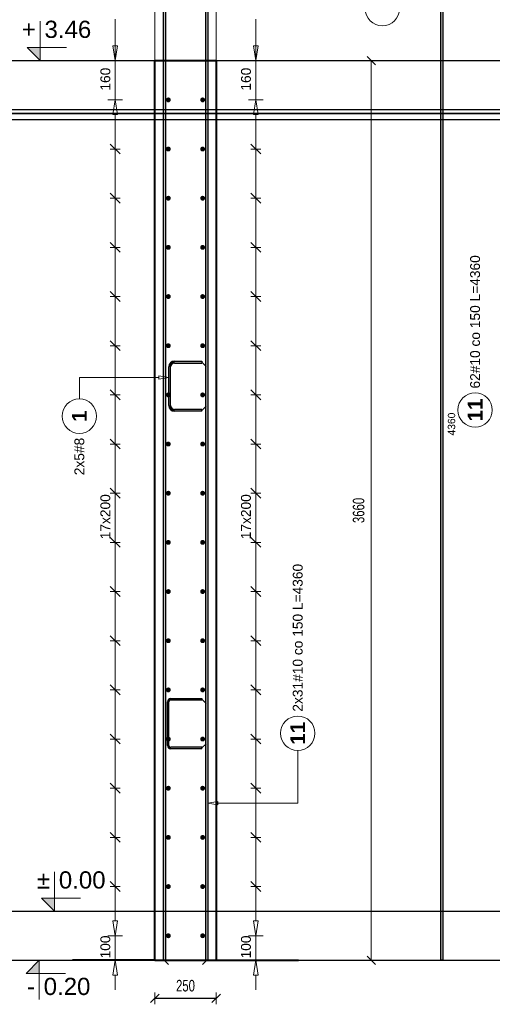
# Model space of a CAD drawing. Extents: x -1474 to 455485, y -101625 to 75879.
# Tile 18 of 31: x 310031 to 311956, y -91192 to -87187. Entities that reach past the tile are written whole.
import ezdxf
from ezdxf.enums import TextEntityAlignment as Align

# ---------------------------------------------------------------- set-up
doc = ezdxf.new("R2010")
doc.units = 0
doc.header["$LTSCALE"] = 10
doc.header["$MEASUREMENT"] = 0
doc.linetypes.add('HIDDEN', pattern=[0.375, 0.25, -0.125])
for name, color, linetype, lineweight in [('P-Linia1', 3, 'Continuous', 40), ('P-Przerywana', 13, 'HIDDEN', 9), ('P-Wymiar', 254, 'Continuous', 9)]:
    doc.layers.add(name, color=color, linetype=linetype, lineweight=lineweight)
for name, color, linetype in [('RCAD_kształt pręta', 7, 'Continuous'), ('RCAD_opis kształtu pręta', 7, 'Continuous'), ('RCAD_opis rozkładu', 7, 'Continuous'), ('RCAD_pręt wyrzucony', 130, 'Continuous'), ('RCAD_pręty punktowe', 7, 'Continuous'), ('RCAD_symbole graficzne', 7, 'Continuous')]:
    doc.layers.add(name, color=color, linetype=linetype)
doc.styles.add('ROMANS', font='arial.ttf', dxfattribs={"width": 0.7})
doc.styles.add('style1', font='arial.ttf')
doc.styles.add('style3', font='arialbd.ttf')
doc.dimstyles.new('A25', dxfattribs={"dimscale": 27, "dimtxt": 1.75, "dimasz": 0.05, "dimexe": 0, "dimexo": 0, "dimgap": 1, "dimtad": 1, "dimdec": 4, "dimrnd": 1, "dimdsep": 46, "dimtxsty": 'ROMANS', "dimblk": '[[[[[[[[', "dimcen": 2, "dimdle": 2, "dimse1": 1, "dimse2": 1, "dimclrd": 256, "dimclrt": 1, "dimadec": 0, "dimazin": 0, "dimtfac": 1, "dimtdec": 4, "dimtix": 1, "dimtmove": 2, "dimatfit": 3, "dimldrblk": '[[[[[[[[', "dimfxl": 0, "dimtvp": 0.6, "dimtolj": 1, "dimlwd": -1, "dimarcsym": 0})

# ---------------------------------------------------------------- blocks, each defined once
blk = doc.blocks.new('[[[[[[[[')
at = {"layer": 'P-Wymiar'}
for p, q in [((-12.7, -12.7), (12.7, 12.7)), ((0, 0), (-4.6, 0)), ((0, 18), (0, -18))]:
    blk.add_line(p, q, dxfattribs=at)
blk = doc.blocks.new('*D147')
at = {"layer": 'Defpoints', "color": 0, "transparency": 16777216}
for p in [(310704.7, -87352.9), (311462.3, -87352.9), (310702.9, -91012.9)]:
    blk.add_point(p, dxfattribs=at)
at = {"layer": 'P-Wymiar', "transparency": 16777216}
blk.add_line((311462.3, -91011.6), (311462.3, -87354.3), dxfattribs=at)
at = {"layer": 'P-Wymiar', "transparency": 16777216, "xscale": 1.35, "yscale": 1.35, "zscale": 1.35}
for p, rotation in [((311462.3, -87352.9), 90), ((311462.3, -91012.9), 270)]:
    blk.add_blockref('[[[[[[[[', p, dxfattribs=dict(at, rotation=rotation))
at = {"layer": 'P-Wymiar', "color": 1, "transparency": 16777216, "insert": (311411.1, -89182.9), "char_height": 47.25, "attachment_point": 5, "rotation": 90, "style": 'ROMANS'}
blk.add_mtext('\\A1;3660', dxfattribs=at)
blk = doc.blocks.new('*D148')
at = {"transparency": 16777216}
blk.add_line((310582.3, -91167.5), (310829.6, -91167.5), dxfattribs=at)
at = {"layer": 'Defpoints', "color": 0, "transparency": 16777216}
for p in [(310581, -90670.7), (310831, -90670.7), (310831, -91167.5)]:
    blk.add_point(p, dxfattribs=at)
at = {"transparency": 16777216, "xscale": 1.35, "yscale": 1.35, "zscale": 1.35, "rotation": 180}
blk.add_blockref('[[[[[[[[', (310581, -91167.5), dxfattribs=at)
at = {"transparency": 16777216, "xscale": 1.35, "yscale": 1.35, "zscale": 1.35}
blk.add_blockref('[[[[[[[[', (310831, -91167.5), dxfattribs=at)
at = {"color": 1, "transparency": 16777216, "insert": (310706, -91116.4), "char_height": 47.25, "attachment_point": 5, "style": 'ROMANS', "bg_fill": 3, "box_fill_scale": 1.25, "bg_fill_color": 256, "bg_fill_true_color": 13158600, "bg_fill_transparency": 0}
blk.add_mtext('\\A1;250', dxfattribs=at)

msp = doc.modelspace()

# ---------------------------------------------------------------- hatches: boundary and pattern name
at = {"layer": 'RCAD_kształt pręta'}
h = msp.add_hatch(color=4, dxfattribs=at)
edge = h.paths.add_edge_path(flags=0)
edge.add_line((310661.55033, -88575.27809), (310661.55033, -88583.27809))
edge.add_arc((310661.55033, -88599.27809), 16, 90, 180)
edge.add_line((310645.55033, -88599.27809), (310637.55033, -88599.27809))
edge.add_arc((310661.55033, -88599.27809), 24, 450, 540, ccw=False)
for points in [[(310661.55033, -88583.27809), (310661.55033, -88575.27809), (310772.55033, -88575.27809), (310772.55033, -88583.27809)], [(310645.55033, -88755.75508), (310637.55033, -88755.75508), (310637.55033, -88599.27809), (310645.55033, -88599.27809)], [(310772.55033, -88771.75508), (310772.55033, -88779.75508), (310661.55033, -88779.75508), (310661.55033, -88771.75508)], [(310646.05033, -89953.64543), (310646.05033, -89947.64543), (310772.55033, -89947.64543), (310772.55033, -89953.64543)], [(310638.55033, -90138.62241), (310632.55033, -90138.62241), (310632.55033, -89961.14543), (310638.55033, -89961.14543)], [(310772.55033, -90146.12241), (310772.55033, -90152.12241), (310646.05033, -90152.12241), (310646.05033, -90146.12241)]]:
    msp.add_hatch(color=4, dxfattribs=at).paths.add_polyline_path(points, flags=0)
h = msp.add_hatch(color=4, dxfattribs=at)
edge = h.paths.add_edge_path(flags=0)
edge.add_line((310637.55033, -88755.75508), (310645.55033, -88755.75508))
edge.add_arc((310661.55033, -88755.75508), 16, -180, -90)
edge.add_line((310661.55033, -88771.75508), (310661.55033, -88779.75508))
edge.add_arc((310661.55033, -88755.75508), 24, 540, 630, ccw=False)
h = msp.add_hatch(color=4, dxfattribs=at)
edge = h.paths.add_edge_path(flags=0)
edge.add_line((310646.05033, -89947.64543), (310646.05033, -89953.64543))
edge.add_arc((310646.05033, -89961.14543), 7.5, 90, 180)
edge.add_line((310638.55033, -89961.14543), (310632.55033, -89961.14543))
edge.add_arc((310646.05033, -89961.14543), 13.5, 450, 540, ccw=False)
h = msp.add_hatch(color=4, dxfattribs=at)
edge = h.paths.add_edge_path(flags=0)
edge.add_line((310632.55033, -90138.62241), (310638.55033, -90138.62241))
edge.add_arc((310646.05033, -90138.62241), 7.5, -180, -90)
edge.add_line((310646.05033, -90146.12241), (310646.05033, -90152.12241))
edge.add_arc((310646.05033, -90138.62241), 13.5, 540, 630, ccw=False)
at = {"layer": 'RCAD_pręt wyrzucony'}
msp.add_hatch(color=4, dxfattribs=at).paths.add_polyline_path([(311744.44572, -86650.27354), (311754.44572, -86650.27354), (311754.44572, -91012.93326), (311744.44572, -91012.93326)], flags=0)
at = {"layer": 'RCAD_pręty punktowe'}
h = msp.add_hatch(color=1, dxfattribs=at)
edge = h.paths.add_edge_path(flags=0)
edge.add_arc((310636.06594, -87512.93326), 10, 0, 360)
h = msp.add_hatch(color=1, dxfattribs=at)
edge = h.paths.add_edge_path(flags=0)
edge.add_arc((310775.86684, -87512.93326), 10, 0, 360)
h = msp.add_hatch(color=1, dxfattribs=at)
edge = h.paths.add_edge_path(flags=0)
edge.add_arc((310636.06594, -87712.93326), 10, 0, 360)
h = msp.add_hatch(color=1, dxfattribs=at)
edge = h.paths.add_edge_path(flags=0)
edge.add_arc((310775.86684, -87712.93326), 10, 0, 360)
h = msp.add_hatch(color=1, dxfattribs=at)
edge = h.paths.add_edge_path(flags=0)
edge.add_arc((310636.06594, -87912.93326), 10, 0, 360)
h = msp.add_hatch(color=1, dxfattribs=at)
edge = h.paths.add_edge_path(flags=0)
edge.add_arc((310775.86684, -87912.93326), 10, 0, 360)
h = msp.add_hatch(color=1, dxfattribs=at)
edge = h.paths.add_edge_path(flags=0)
edge.add_arc((310636.06594, -88112.93326), 10, 0, 360)
h = msp.add_hatch(color=1, dxfattribs=at)
edge = h.paths.add_edge_path(flags=0)
edge.add_arc((310775.86684, -88112.93326), 10, 0, 360)
h = msp.add_hatch(color=1, dxfattribs=at)
edge = h.paths.add_edge_path(flags=0)
edge.add_arc((310636.06594, -88312.93326), 10, 0, 360)
h = msp.add_hatch(color=1, dxfattribs=at)
edge = h.paths.add_edge_path(flags=0)
edge.add_arc((310775.86684, -88312.93326), 10, 0, 360)
h = msp.add_hatch(color=1, dxfattribs=at)
edge = h.paths.add_edge_path(flags=0)
edge.add_arc((310636.06594, -88512.93326), 10, 0, 360)
h = msp.add_hatch(color=1, dxfattribs=at)
edge = h.paths.add_edge_path(flags=0)
edge.add_arc((310775.86684, -88512.93326), 10, 0, 360)
h = msp.add_hatch(color=1, dxfattribs=at)
edge = h.paths.add_edge_path(flags=0)
edge.add_arc((310636.06594, -88712.93326), 10, 0, 360)
h = msp.add_hatch(color=1, dxfattribs=at)
edge = h.paths.add_edge_path(flags=0)
edge.add_arc((310775.86684, -88712.93326), 10, 0, 360)
h = msp.add_hatch(color=1, dxfattribs=at)
edge = h.paths.add_edge_path(flags=0)
edge.add_arc((310636.06594, -88912.93326), 10, 0, 360)
h = msp.add_hatch(color=1, dxfattribs=at)
edge = h.paths.add_edge_path(flags=0)
edge.add_arc((310775.86684, -88912.93326), 10, 0, 360)
h = msp.add_hatch(color=1, dxfattribs=at)
edge = h.paths.add_edge_path(flags=0)
edge.add_arc((310636.06594, -89112.93326), 10, 0, 360)
h = msp.add_hatch(color=1, dxfattribs=at)
edge = h.paths.add_edge_path(flags=0)
edge.add_arc((310775.86684, -89112.93326), 10, 0, 360)
h = msp.add_hatch(color=1, dxfattribs=at)
edge = h.paths.add_edge_path(flags=0)
edge.add_arc((310636.06594, -89312.93326), 10, 0, 360)
h = msp.add_hatch(color=1, dxfattribs=at)
edge = h.paths.add_edge_path(flags=0)
edge.add_arc((310775.86684, -89312.93326), 10, 0, 360)
h = msp.add_hatch(color=1, dxfattribs=at)
edge = h.paths.add_edge_path(flags=0)
edge.add_arc((310636.06594, -89512.93326), 10, 0, 360)
h = msp.add_hatch(color=1, dxfattribs=at)
edge = h.paths.add_edge_path(flags=0)
edge.add_arc((310775.86684, -89512.93326), 10, 0, 360)
h = msp.add_hatch(color=1, dxfattribs=at)
edge = h.paths.add_edge_path(flags=0)
edge.add_arc((310636.06594, -89712.93326), 10, 0, 360)
h = msp.add_hatch(color=1, dxfattribs=at)
edge = h.paths.add_edge_path(flags=0)
edge.add_arc((310775.86684, -89712.93326), 10, 0, 360)
h = msp.add_hatch(color=1, dxfattribs=at)
edge = h.paths.add_edge_path(flags=0)
edge.add_arc((310636.06594, -89912.93326), 10, 0, 360)
h = msp.add_hatch(color=1, dxfattribs=at)
edge = h.paths.add_edge_path(flags=0)
edge.add_arc((310775.86684, -89912.93326), 10, 0, 360)
h = msp.add_hatch(color=1, dxfattribs=at)
edge = h.paths.add_edge_path(flags=0)
edge.add_arc((310636.06594, -90112.93326), 10, 0, 360)
h = msp.add_hatch(color=1, dxfattribs=at)
edge = h.paths.add_edge_path(flags=0)
edge.add_arc((310775.86684, -90112.93326), 10, 0, 360)
h = msp.add_hatch(color=1, dxfattribs=at)
edge = h.paths.add_edge_path(flags=0)
edge.add_arc((310636.06594, -90312.93326), 10, 0, 360)
h = msp.add_hatch(color=1, dxfattribs=at)
edge = h.paths.add_edge_path(flags=0)
edge.add_arc((310775.86684, -90312.93326), 10, 0, 360)
h = msp.add_hatch(color=1, dxfattribs=at)
edge = h.paths.add_edge_path(flags=0)
edge.add_arc((310636.06594, -90512.93326), 10, 0, 360)
h = msp.add_hatch(color=1, dxfattribs=at)
edge = h.paths.add_edge_path(flags=0)
edge.add_arc((310775.86684, -90512.93326), 10, 0, 360)
at = {"layer": 'RCAD_symbole graficzne'}
for points in [[(310060.7437, -87299.59993), (310114.07703, -87352.93326), (310114.07703, -87299.59993)], [(310119.05429, -90759.59993), (310172.38763, -90812.93326), (310172.38763, -90759.59993)], [(310057.31851, -91066.2666), (310110.65184, -91012.93326), (310110.65184, -91066.2666)]]:
    msp.add_hatch(color=1, dxfattribs=at).paths.add_polyline_path(points, flags=0)

# ---------------------------------------------------------------- linework, layer by layer
at = {"layer": 'Defpoints', "color": 21}
for p in [(239045.86747, -87352.60185), (327135.42357, -87352.60185), (232166.98954, -87352.60185), (320256.54564, -87352.60185), (290764.80071, -87352.60185), (378854.3568, -87352.60185), (283885.92278, -87352.60185), (371975.47888, -87352.60185), (245422.01358, -87352.60185), (333511.56968, -87352.60185), (238543.13566, -87352.60185), (326632.69176, -87352.60185), (297140.94682, -87352.60185), (385230.50292, -87352.60185), (290262.0689, -87352.60185), (378351.62499, -87352.60185), (276926.13987, -87352.60185), (365015.69597, -87352.60185), (270047.26195, -87352.60185), (358136.81805, -87352.60185), (328645.07311, -87352.60185), (416734.62921, -87352.60185), (321766.19519, -87352.60185), (409855.75128, -87352.60185), (283302.28599, -87352.60185), (371391.84209, -87352.60185), (276423.40806, -87352.60185), (364512.96416, -87352.60185), (335021.21922, -87352.60185), (423110.77532, -87352.60185), (328142.3413, -87352.60185), (416231.8974, -87352.60185), (228343.86818, -87352.93326), (316433.42428, -87352.93326), (221464.99026, -87352.93326), (309554.54635, -87352.93326), (280062.80142, -87352.93326), (368152.35752, -87352.93326), (273183.92349, -87352.93326), (361273.47959, -87352.93326), (234720.0143, -87352.93326), (322809.57039, -87352.93326), (227841.13637, -87352.93326), (315930.69247, -87352.93326), (286438.94753, -87352.93326), (374528.50363, -87352.93326), (279560.06961, -87352.93326), (367649.6257, -87352.93326), (266224.14059, -87352.93326), (354313.69668, -87352.93326), (259345.26266, -87352.93326), (347434.81876, -87352.93326), (317943.07382, -87352.93326), (406032.62992, -87352.93326), (311064.1959, -87352.93326), (399153.752, -87352.93326), (272600.2867, -87352.93326), (360689.8428, -87352.93326), (265721.40877, -87352.93326), (353810.96487, -87352.93326), (324319.21994, -87352.93326), (412408.77603, -87352.93326), (317440.34201, -87352.93326), (405529.89811, -87352.93326), (239045.86747, -87551.60185), (327135.42357, -87551.60185), (232166.98954, -87551.60185), (320256.54564, -87551.60185), (290764.80071, -87551.60185), (378854.3568, -87551.60185), (283885.92278, -87551.60185), (371975.47888, -87551.60185), (245422.01358, -87551.60185), (333511.56968, -87551.60185), (238543.13566, -87551.60185), (326632.69176, -87551.60185), (297140.94682, -87551.60185), (385230.50292, -87551.60185), (290262.0689, -87551.60185), (378351.62499, -87551.60185), (276926.13987, -87551.60185), (365015.69597, -87551.60185), (270047.26195, -87551.60185), (358136.81805, -87551.60185), (328645.07311, -87551.60185), (416734.62921, -87551.60185), (321766.19519, -87551.60185), (409855.75128, -87551.60185), (283302.28599, -87551.60185), (371391.84209, -87551.60185), (276423.40806, -87551.60185), (364512.96416, -87551.60185), (335021.21922, -87551.60185), (423110.77532, -87551.60185), (328142.3413, -87551.60185), (416231.8974, -87551.60185), (228343.86818, -87551.93326), (316433.42428, -87551.93326), (221464.99026, -87551.93326), (309554.54635, -87551.93326), (280062.80142, -87551.93326), (368152.35752, -87551.93326), (273183.92349, -87551.93326), (361273.47959, -87551.93326), (234720.0143, -87551.93326), (322809.57039, -87551.93326), (227841.13637, -87551.93326), (315930.69247, -87551.93326), (286438.94753, -87551.93326), (374528.50363, -87551.93326), (279560.06961, -87551.93326), (367649.6257, -87551.93326), (266224.14059, -87551.93326), (354313.69668, -87551.93326), (259345.26266, -87551.93326), (347434.81876, -87551.93326), (317943.07382, -87551.93326), (406032.62992, -87551.93326), (311064.1959, -87551.93326), (399153.752, -87551.93326), (272600.2867, -87551.93326), (360689.8428, -87551.93326), (265721.40877, -87551.93326), (353810.96487, -87551.93326), (324319.21994, -87551.93326), (412408.77603, -87551.93326), (317440.34201, -87551.93326), (405529.89811, -87551.93326), (239045.86747, -87567.60185), (327135.42357, -87567.60185), (232166.98954, -87567.60185), (320256.54564, -87567.60185), (290764.80071, -87567.60185), (378854.3568, -87567.60185), (283885.92278, -87567.60185), (371975.47888, -87567.60185), (245422.01358, -87567.60185), (333511.56968, -87567.60185), (238543.13566, -87567.60185), (326632.69176, -87567.60185), (297140.94682, -87567.60185), (385230.50292, -87567.60185), (290262.0689, -87567.60185), (378351.62499, -87567.60185), (276926.13987, -87567.60185), (365015.69597, -87567.60185), (270047.26195, -87567.60185), (358136.81805, -87567.60185), (328645.07311, -87567.60185), (416734.62921, -87567.60185), (321766.19519, -87567.60185), (409855.75128, -87567.60185), (283302.28599, -87567.60185), (371391.84209, -87567.60185), (276423.40806, -87567.60185), (364512.96416, -87567.60185), (335021.21922, -87567.60185), (423110.77532, -87567.60185), (328142.3413, -87567.60185), (416231.8974, -87567.60185), (228343.86818, -87567.93326), (316433.42428, -87567.93326), (221464.99026, -87567.93326), (309554.54635, -87567.93326), (280062.80142, -87567.93326), (368152.35752, -87567.93326), (273183.92349, -87567.93326), (361273.47959, -87567.93326), (234720.0143, -87567.93326), (322809.57039, -87567.93326), (227841.13637, -87567.93326), (315930.69247, -87567.93326), (286438.94753, -87567.93326), (374528.50363, -87567.93326), (279560.06961, -87567.93326), (367649.6257, -87567.93326), (266224.14059, -87567.93326), (354313.69668, -87567.93326), (259345.26266, -87567.93326), (347434.81876, -87567.93326), (317943.07382, -87567.93326), (406032.62992, -87567.93326), (311064.1959, -87567.93326), (399153.752, -87567.93326), (272600.2867, -87567.93326), (360689.8428, -87567.93326), (265721.40877, -87567.93326), (353810.96487, -87567.93326), (324319.21994, -87567.93326), (412408.77603, -87567.93326), (317440.34201, -87567.93326), (405529.89811, -87567.93326), (239045.86747, -87592.60185), (327135.42357, -87592.60185), (232166.98954, -87592.60185), (320256.54564, -87592.60185), (290764.80071, -87592.60185), (378854.3568, -87592.60185), (283885.92278, -87592.60185), (371975.47888, -87592.60185), (245422.01358, -87592.60185), (333511.56968, -87592.60185), (238543.13566, -87592.60185), (326632.69176, -87592.60185), (297140.94682, -87592.60185), (385230.50292, -87592.60185), (290262.0689, -87592.60185), (378351.62499, -87592.60185), (276926.13987, -87592.60185), (365015.69597, -87592.60185), (270047.26195, -87592.60185), (358136.81805, -87592.60185), (328645.07311, -87592.60185), (416734.62921, -87592.60185), (321766.19519, -87592.60185), (409855.75128, -87592.60185), (283302.28599, -87592.60185), (371391.84209, -87592.60185), (276423.40806, -87592.60185), (364512.96416, -87592.60185), (335021.21922, -87592.60185), (423110.77532, -87592.60185), (328142.3413, -87592.60185), (416231.8974, -87592.60185), (228343.86818, -87592.93326), (316433.42428, -87592.93326), (221464.99026, -87592.93326), (309554.54635, -87592.93326), (280062.80142, -87592.93326), (368152.35752, -87592.93326), (273183.92349, -87592.93326), (361273.47959, -87592.93326), (234720.0143, -87592.93326), (322809.57039, -87592.93326), (227841.13637, -87592.93326), (315930.69247, -87592.93326), (286438.94753, -87592.93326), (374528.50363, -87592.93326), (279560.06961, -87592.93326), (367649.6257, -87592.93326), (266224.14059, -87592.93326), (354313.69668, -87592.93326), (259345.26266, -87592.93326), (347434.81876, -87592.93326), (317943.07382, -87592.93326), (406032.62992, -87592.93326), (311064.1959, -87592.93326), (399153.752, -87592.93326), (272600.2867, -87592.93326), (360689.8428, -87592.93326), (265721.40877, -87592.93326), (353810.96487, -87592.93326), (324319.21994, -87592.93326), (412408.77603, -87592.93326), (317440.34201, -87592.93326), (405529.89811, -87592.93326), (289509.76279, -91012.93326)]:
    msp.add_xline(p, (1, 0), dxfattribs=at)
at = {"layer": 'Defpoints', "color": 211}
msp.add_xline((289509.76279, -90812.93326), (1, 0), dxfattribs=at)
at = {"layer": 'P-Linia1'}
for p, q in [((310580.96639, -91012.93326), (310580.96639, -87352.93326)), ((310830.96639, -87352.93326), (310830.96639, -91012.93326))]:
    msp.add_line(p, q, dxfattribs=at)
for points in [[(310580.96639, -87352.93326), (310830.96639, -87352.93326)], [(310580.96639, -91012.93326), (310245.84551, -91012.93326)], [(310580.96639, -91012.93326), (310830.96639, -91012.93326)], [(310830.96639, -91012.93326), (311166.08727, -91012.93326)]]:
    msp.add_lwpolyline(points, dxfattribs=at)
at = {"layer": 'P-Przerywana'}
for points in [[(310580.96639, -87352.93326), (310580.96639, -86981.88999)], [(310830.96639, -87352.93326), (310830.96639, -86981.88999)]]:
    msp.add_lwpolyline(points, dxfattribs=at)
at = {"layer": 'RCAD_kształt pręta', "color": 4}
for p, q in [((310661.55033, -88575.27809), (310772.55033, -88575.27809)), ((310661.55033, -88583.27809), (310772.55033, -88583.27809)), ((310772.55033, -88575.27809), (310772.55033, -88583.27809)), ((310637.55033, -88755.75508), (310637.55033, -88599.27809)), ((310645.55033, -88755.75508), (310645.55033, -88599.27809)), ((310772.55033, -88771.75508), (310661.55033, -88771.75508)), ((310772.55033, -88779.75508), (310661.55033, -88779.75508)), ((310772.55033, -88779.75508), (310772.55033, -88771.75508)), ((310646.05033, -89947.64543), (310772.55033, -89947.64543)), ((310646.05033, -89953.64543), (310772.55033, -89953.64543)), ((310772.55033, -89947.64543), (310772.55033, -89953.64543)), ((310632.55033, -90138.62241), (310632.55033, -89961.14543)), ((310638.55033, -90138.62241), (310638.55033, -89961.14543)), ((310772.55033, -90146.12241), (310646.05033, -90146.12241)), ((310772.55033, -90152.12241), (310646.05033, -90152.12241)), ((310772.55033, -90152.12241), (310772.55033, -90146.12241))]:
    msp.add_line(p, q, dxfattribs=at)
at = {"layer": 'RCAD_kształt pręta', "color": 2, "lineweight": 5}
for p, q in [((310772.55033, -88579.27809), (310790.05033, -88596.77809)), ((310772.55033, -88775.75508), (310790.05033, -88758.25508)), ((310772.55033, -89950.64543), (310790.05033, -89968.14543)), ((310772.55033, -90149.12241), (310790.05033, -90131.62241))]:
    msp.add_line(p, q, dxfattribs=at)
at = {"layer": 'RCAD_kształt pręta', "color": 4}
for centre, radius, start, end in [((310661.55033, -88599.27809), 24, 90, 180), ((310661.55033, -88599.27809), 16, 90, 180), ((310661.55033, -88755.75508), 24, 180, 270), ((310661.55033, -88755.75508), 16, 180, 270), ((310646.05033, -89961.14543), 13.5, 90, 180), ((310646.05033, -89961.14543), 7.5, 90, 180), ((310646.05033, -90138.62241), 13.5, 180, 270), ((310646.05033, -90138.62241), 7.5, 180, 270)]:
    msp.add_arc(centre, radius, start, end, dxfattribs=at)
at = {"layer": 'RCAD_opis kształtu pręta', "color": 8, "lineweight": 0}
for p, q in [((310273.91083, -88642.18187), (310597.55033, -88642.18187)), ((310273.91083, -88642.18187), (310273.91083, -88729.4199)), ((310597.55033, -88635.5152), (310637.55033, -88642.18187)), ((310597.55033, -88635.5152), (310597.55033, -88648.84854)), ((310637.55033, -88642.18187), (310597.55033, -88648.84854)), ((311163.22787, -90374.04944), (311163.22787, -90159.30508)), ((310797.39249, -90374.04944), (310837.39249, -90367.38278)), ((310837.39249, -90380.71611), (310797.39249, -90374.04944)), ((310837.39249, -90380.71611), (310837.39249, -90367.38278)), ((311163.22787, -90374.04944), (310837.39249, -90374.04944))]:
    msp.add_line(p, q, dxfattribs=at)
for centre in [(310273.91083, -88799.4199), (311163.22787, -90089.30508)]:
    msp.add_circle(centre, 70, dxfattribs=at)
at = {"layer": 'RCAD_opis rozkładu', "color": 8, "lineweight": 0}
for p, q in [((310419.64431, -87184.70223), (310419.64431, -87352.93326)), ((310992.28848, -87184.70223), (310992.28848, -87352.93326)), ((310419.64431, -87232.93326), (310419.64431, -87292.93326)), ((310992.28848, -87232.93326), (310992.28848, -87292.93326)), ((310419.64431, -87352.93326), (310409.64431, -87292.93326)), ((310429.64431, -87292.93326), (310409.64431, -87292.93326)), ((310429.64431, -87292.93326), (310419.64431, -87352.93326)), ((310992.28848, -87352.93326), (310982.28848, -87292.93326)), ((311002.28848, -87292.93326), (310982.28848, -87292.93326)), ((311002.28848, -87292.93326), (310992.28848, -87352.93326)), ((310449.64431, -87352.93326), (310389.64431, -87352.93326)), ((310419.64431, -87512.93326), (310419.64431, -87352.93326)), ((311022.28848, -87352.93326), (310962.28848, -87352.93326)), ((310992.28848, -87512.93326), (310992.28848, -87352.93326)), ((310389.64431, -87512.93326), (310449.64431, -87512.93326)), ((310409.64431, -87572.93326), (310419.64431, -87512.93326)), ((310419.64431, -87512.93326), (310429.64431, -87572.93326)), ((311022.28848, -87512.93326), (310962.28848, -87512.93326)), ((310982.28848, -87572.93326), (310992.28848, -87512.93326)), ((310992.28848, -87512.93326), (311002.28848, -87572.93326)), ((310409.64431, -87572.93326), (310429.64431, -87572.93326)), ((310419.64431, -87712.93326), (310419.64431, -87572.93326)), ((310982.28848, -87572.93326), (311002.28848, -87572.93326)), ((310992.28848, -87712.93326), (310992.28848, -87572.93326)), ((310439.64431, -87732.93326), (310399.64431, -87692.93326)), ((311012.28848, -87732.93326), (310972.28848, -87692.93326)), ((310399.64431, -87712.93326), (310439.64431, -87712.93326)), ((310419.64431, -87912.93326), (310419.64431, -87712.93326)), ((311012.28848, -87712.93326), (310972.28848, -87712.93326)), ((310992.28848, -87912.93326), (310992.28848, -87712.93326)), ((310439.64431, -87932.93326), (310399.64431, -87892.93326)), ((311012.28848, -87932.93326), (310972.28848, -87892.93326)), ((310399.64431, -87912.93326), (310439.64431, -87912.93326)), ((310419.64431, -88112.93326), (310419.64431, -87912.93326)), ((311012.28848, -87912.93326), (310972.28848, -87912.93326)), ((310992.28848, -88112.93326), (310992.28848, -87912.93326)), ((310439.64431, -88132.93326), (310399.64431, -88092.93326)), ((311012.28848, -88132.93326), (310972.28848, -88092.93326)), ((310399.64431, -88112.93326), (310439.64431, -88112.93326)), ((310419.64431, -88312.93326), (310419.64431, -88112.93326)), ((311012.28848, -88112.93326), (310972.28848, -88112.93326)), ((310992.28848, -88312.93326), (310992.28848, -88112.93326)), ((310439.64431, -88332.93326), (310399.64431, -88292.93326)), ((310399.64431, -88312.93326), (310439.64431, -88312.93326)), ((310419.64431, -88512.93326), (310419.64431, -88312.93326)), ((311012.28848, -88332.93326), (310972.28848, -88292.93326)), ((311012.28848, -88312.93326), (310972.28848, -88312.93326)), ((310992.28848, -88512.93326), (310992.28848, -88312.93326)), ((310439.64431, -88532.93326), (310399.64431, -88492.93326)), ((310399.64431, -88512.93326), (310439.64431, -88512.93326)), ((310419.64431, -88712.93326), (310419.64431, -88512.93326)), ((311012.28848, -88532.93326), (310972.28848, -88492.93326)), ((311012.28848, -88512.93326), (310972.28848, -88512.93326)), ((310992.28848, -88712.93326), (310992.28848, -88512.93326)), ((310439.64431, -88732.93326), (310399.64431, -88692.93326)), ((310399.64431, -88712.93326), (310439.64431, -88712.93326)), ((310419.64431, -88912.93326), (310419.64431, -88712.93326)), ((311012.28848, -88732.93326), (310972.28848, -88692.93326)), ((311012.28848, -88712.93326), (310972.28848, -88712.93326)), ((310992.28848, -88912.93326), (310992.28848, -88712.93326)), ((310439.64431, -88932.93326), (310399.64431, -88892.93326)), ((310399.64431, -88912.93326), (310439.64431, -88912.93326)), ((310419.64431, -89112.93326), (310419.64431, -88912.93326)), ((311012.28848, -88932.93326), (310972.28848, -88892.93326)), ((311012.28848, -88912.93326), (310972.28848, -88912.93326)), ((310992.28848, -89112.93326), (310992.28848, -88912.93326)), ((310439.64431, -89132.93326), (310399.64431, -89092.93326)), ((310399.64431, -89112.93326), (310439.64431, -89112.93326)), ((310419.64431, -89212.93326), (310419.64431, -89112.93326)), ((311012.28848, -89132.93326), (310972.28848, -89092.93326)), ((311012.28848, -89112.93326), (310972.28848, -89112.93326)), ((310992.28848, -89212.93326), (310992.28848, -89112.93326)), ((310419.64431, -89212.93326), (310419.64431, -89312.93326)), ((310992.28848, -89212.93326), (310992.28848, -89312.93326)), ((310399.64431, -89292.93326), (310439.64431, -89332.93326)), ((310399.64431, -89312.93326), (310439.64431, -89312.93326)), ((310419.64431, -89312.93326), (310419.64431, -89512.93326)), ((310972.28848, -89292.93326), (311012.28848, -89332.93326)), ((311012.28848, -89312.93326), (310972.28848, -89312.93326)), ((310992.28848, -89312.93326), (310992.28848, -89512.93326)), ((310399.64431, -89492.93326), (310439.64431, -89532.93326)), ((310399.64431, -89512.93326), (310439.64431, -89512.93326)), ((310419.64431, -89512.93326), (310419.64431, -89712.93326)), ((310972.28848, -89492.93326), (311012.28848, -89532.93326)), ((311012.28848, -89512.93326), (310972.28848, -89512.93326)), ((310992.28848, -89512.93326), (310992.28848, -89712.93326)), ((310399.64431, -89692.93326), (310439.64431, -89732.93326)), ((310399.64431, -89712.93326), (310439.64431, -89712.93326)), ((310419.64431, -89712.93326), (310419.64431, -89912.93326)), ((310972.28848, -89692.93326), (311012.28848, -89732.93326)), ((311012.28848, -89712.93326), (310972.28848, -89712.93326)), ((310992.28848, -89712.93326), (310992.28848, -89912.93326)), ((310399.64431, -89892.93326), (310439.64431, -89932.93326)), ((310399.64431, -89912.93326), (310439.64431, -89912.93326)), ((310419.64431, -89912.93326), (310419.64431, -90112.93326)), ((310972.28848, -89892.93326), (311012.28848, -89932.93326)), ((311012.28848, -89912.93326), (310972.28848, -89912.93326)), ((310992.28848, -89912.93326), (310992.28848, -90112.93326)), ((310399.64431, -90092.93326), (310439.64431, -90132.93326)), ((310399.64431, -90112.93326), (310439.64431, -90112.93326)), ((310419.64431, -90112.93326), (310419.64431, -90312.93326)), ((310972.28848, -90092.93326), (311012.28848, -90132.93326)), ((311012.28848, -90112.93326), (310972.28848, -90112.93326)), ((310992.28848, -90112.93326), (310992.28848, -90312.93326)), ((310399.64431, -90292.93326), (310439.64431, -90332.93326)), ((310399.64431, -90312.93326), (310439.64431, -90312.93326)), ((310419.64431, -90312.93326), (310419.64431, -90512.93326)), ((310972.28848, -90292.93326), (311012.28848, -90332.93326)), ((311012.28848, -90312.93326), (310972.28848, -90312.93326)), ((310992.28848, -90312.93326), (310992.28848, -90512.93326)), ((310399.64431, -90492.93326), (310439.64431, -90532.93326)), ((310399.64431, -90512.93326), (310439.64431, -90512.93326)), ((310419.64431, -90512.93326), (310419.64431, -90712.93326)), ((310972.28848, -90492.93326), (311012.28848, -90532.93326)), ((311012.28848, -90512.93326), (310972.28848, -90512.93326)), ((310992.28848, -90512.93326), (310992.28848, -90712.93326)), ((310399.64431, -90692.93326), (310439.64431, -90732.93326)), ((310399.64431, -90712.93326), (310439.64431, -90712.93326)), ((310419.64431, -90712.93326), (310419.64431, -90852.93326)), ((310972.28848, -90692.93326), (311012.28848, -90732.93326)), ((311012.28848, -90712.93326), (310972.28848, -90712.93326)), ((310992.28848, -90712.93326), (310992.28848, -90852.93326)), ((310419.64431, -90912.93326), (310409.64431, -90852.93326)), ((310429.64431, -90852.93326), (310409.64431, -90852.93326)), ((310429.64431, -90852.93326), (310419.64431, -90912.93326)), ((310992.28848, -90912.93326), (310982.28848, -90852.93326)), ((311002.28848, -90852.93326), (310982.28848, -90852.93326)), ((311002.28848, -90852.93326), (310992.28848, -90912.93326)), ((310389.64431, -90912.93326), (310449.64431, -90912.93326)), ((310419.64431, -90912.93326), (310419.64431, -91012.93326)), ((311022.28848, -90912.93326), (310962.28848, -90912.93326)), ((310992.28848, -90912.93326), (310992.28848, -91012.93326)), ((310449.64431, -91012.93326), (310389.64431, -91012.93326)), ((310409.64431, -91072.93326), (310419.64431, -91012.93326)), ((310419.64431, -91012.93326), (310429.64431, -91072.93326)), ((311022.28848, -91012.93326), (310962.28848, -91012.93326)), ((310982.28848, -91072.93326), (310992.28848, -91012.93326)), ((310992.28848, -91012.93326), (311002.28848, -91072.93326)), ((310409.64431, -91072.93326), (310429.64431, -91072.93326)), ((310419.64431, -91132.93326), (310419.64431, -91072.93326)), ((310982.28848, -91072.93326), (311002.28848, -91072.93326)), ((310992.28848, -91132.93326), (310992.28848, -91072.93326))]:
    msp.add_line(p, q, dxfattribs=at)
at = {"layer": 'RCAD_pręt wyrzucony', "color": 4}
for p, q in [((311744.44572, -86650.27354), (311744.44572, -91012.93326)), ((311754.44572, -86650.27354), (311754.44572, -91012.93326)), ((311754.44572, -91012.93326), (311744.44572, -91012.93326))]:
    msp.add_line(p, q, dxfattribs=at)
at = {"layer": 'RCAD_pręt wyrzucony', "color": 8, "lineweight": 0}
for centre in [(311507.89245, -87141.51814), (311885.54365, -88774.36834)]:
    msp.add_circle(centre, 70, dxfattribs=at)
at = {"layer": 'RCAD_symbole graficzne', "color": 1, "lineweight": 0}
for p, q in [((310114.07703, -87352.93326), (310114.07703, -87192.93326)), ((310220.7437, -87299.59993), (310060.7437, -87299.59993)), ((310060.7437, -87299.59993), (310114.07703, -87352.93326)), ((310194.07703, -87352.93326), (310034.07703, -87352.93326)), ((310172.38763, -90812.93326), (310172.38763, -90652.93326)), ((310279.05429, -90759.59993), (310119.05429, -90759.59993)), ((310119.05429, -90759.59993), (310172.38763, -90812.93326)), ((310252.38763, -90812.93326), (310092.38763, -90812.93326)), ((310190.65184, -91012.93326), (310030.65184, -91012.93326)), ((310057.31851, -91066.2666), (310110.65184, -91012.93326)), ((310110.65184, -91012.93326), (310110.65184, -91172.93326)), ((310217.31851, -91066.2666), (310057.31851, -91066.2666))]:
    msp.add_line(p, q, dxfattribs=at)

# ---------------------------------------------------------------- texts
at = {"layer": 'RCAD_opis kształtu pręta', "color": 1, "attachment_point": 5, "rotation": 90}
for s, insert, char_height, style in [('1', (310273.91083, -88799.4199), 60, 'style3'), ('2x5#8  ', (310273.91083, -88963.49903), 40, 'style1'), ('2x31#10 co 150 L=4360', (311163.22787, -89700.83304), 40, 'style1'), ('11', (311163.22787, -90089.30508), 60, 'style3')]:
    msp.add_mtext(s, dxfattribs=dict(at, insert=insert, char_height=char_height, style=style))
at = {"layer": 'RCAD_opis rozkładu', "color": 2, "char_height": 40, "attachment_point": 7, "rotation": 90, "style": 'style1'}
for s, insert in [('160', (310400.06723, -87475.17065)), ('160', (310972.7114, -87475.17065)), ('17x200', (310400.06723, -89300.21839)), ('17x200', (310972.7114, -89300.21839)), ('100', (310400.06723, -91005.17065)), ('100', (310972.7114, -91005.17065))]:
    msp.add_mtext(s, dxfattribs=dict(at, insert=insert))
at = {"layer": 'RCAD_pręt wyrzucony', "color": 2, "insert": (311885.54365, -88415.90995), "char_height": 40, "attachment_point": 5, "rotation": 90, "style": 'style1'}
msp.add_mtext('62#10 co 150 L=4360', dxfattribs=at)
at = {"layer": 'RCAD_pręt wyrzucony', "color": 1, "attachment_point": 5, "rotation": 90}
for s, insert, char_height, style in [('11', (311885.54365, -88774.36834), 60, 'style3'), ('4360', (311789.44572, -88831.6034), 30, 'style1')]:
    msp.add_mtext(s, dxfattribs=dict(at, insert=insert, char_height=char_height, style=style))
at = {"layer": 'RCAD_symbole graficzne', "color": 2, "style": 'style1'}
for s, p in [('3.46 ', (310131.85481, -87281.82215)), ('0.00 ', (310190.1654, -90741.82215))]:
    msp.add_text(s, height=70, dxfattribs=at).set_placement(p, align=Align.BOTTOM_LEFT)
for s, p in [('+', (310096.29925, -87281.82215)), ('±', (310154.60985, -90741.82215))]:
    msp.add_text(s, height=70, dxfattribs=at).set_placement(p, align=Align.BOTTOM_RIGHT)
msp.add_text('0.20 ', height=70, dxfattribs=at).set_placement((310128.42962, -91084.04438), align=Align.TOP_LEFT)
msp.add_text('-', height=70, dxfattribs=at).set_placement((310092.87406, -91084.04438), align=Align.TOP_RIGHT)

# ---------------------------------------------------------------- dimensions: what is measured, and where the dimension line sits
at = {"layer": 'P-Wymiar'}
dim = msp.add_linear_dim(base=(311462.25643, -87352.93326), p1=(310702.86072, -91012.93326), p2=(310704.67979, -87352.93326), angle=90, dimstyle='A25', dxfattribs=at)
dim.commit()
dim.dimension.update_dxf_attribs({"geometry": '*D147', "text_midpoint": (311411.11574, -89182.93326)})

# ---------------------------------------------------------------- next in the draw order: dimensions: what is measured, and where the dimension line sits
dim = msp.add_linear_dim(base=(310830.96639, -91167.53332), p1=(310580.96639, -90670.73837), p2=(310830.96639, -90670.73837), dimstyle='A25', override={"dimfxl": 160, "dimfxlon": 1, "dimtfill": 1})
dim.commit()
dim.dimension.update_dxf_attribs({"geometry": '*D148', "text_midpoint": (310705.96639, -91116.40875)})

# ---------------------------------------------------------------- next in the draw order: hatches: boundary and pattern name
at = {"layer": 'RCAD_kształt pręta'}
for points in [[(310614.54029, -86650.27354), (310624.54029, -86650.27354), (310624.54029, -91012.93326), (310614.54029, -91012.93326)], [(310787.39249, -86650.27354), (310797.39249, -86650.27354), (310797.39249, -91012.93326), (310787.39249, -91012.93326)]]:
    msp.add_hatch(color=4, dxfattribs=at).paths.add_polyline_path(points, flags=0)
at = {"layer": 'RCAD_pręty punktowe'}
h = msp.add_hatch(color=1, dxfattribs=at)
edge = h.paths.add_edge_path(flags=0)
edge.add_arc((310636.06594, -90712.93326), 10, 0, 360)
h = msp.add_hatch(color=1, dxfattribs=at)
edge = h.paths.add_edge_path(flags=0)
edge.add_arc((310775.86684, -90712.93326), 10, 0, 360)
h = msp.add_hatch(color=1, dxfattribs=at)
edge = h.paths.add_edge_path(flags=0)
edge.add_arc((310636.06594, -90912.93326), 10, 0, 360)
h = msp.add_hatch(color=1, dxfattribs=at)
edge = h.paths.add_edge_path(flags=0)
edge.add_arc((310775.86684, -90912.93326), 10, 0, 360)

# ---------------------------------------------------------------- next in the draw order: linework, layer by layer
at = {"layer": 'Defpoints', "color": 211}
for p in [(377599.31889, -90812.93326), (341228.69603, -90812.93326), (429318.25213, -90812.93326)]:
    msp.add_xline(p, (1, 0), dxfattribs=at)
at = {"layer": 'Defpoints', "color": 21}
for p in [(377599.31889, -91012.93326), (341228.69603, -91012.93326), (429318.25213, -91012.93326)]:
    msp.add_xline(p, (1, 0), dxfattribs=at)
at = {"layer": 'RCAD_kształt pręta', "color": 4}
for p, q in [((310614.54029, -86650.27354), (310614.54029, -91012.93326)), ((310624.54029, -86650.27354), (310624.54029, -91012.93326)), ((310787.39249, -86650.27354), (310787.39249, -91012.93326)), ((310797.39249, -86650.27354), (310797.39249, -91012.93326)), ((310624.54029, -91012.93326), (310614.54029, -91012.93326)), ((310797.39249, -91012.93326), (310787.39249, -91012.93326))]:
    msp.add_line(p, q, dxfattribs=at)
at = {"layer": 'RCAD_kształt pręta', "color": 2, "lineweight": 5}
for p, q in [((310619.54029, -91012.93326), (310637.04029, -91030.43326)), ((310792.39249, -91012.93326), (310774.89249, -91030.43326))]:
    msp.add_line(p, q, dxfattribs=at)

doc.saveas('drawing.dxf')
